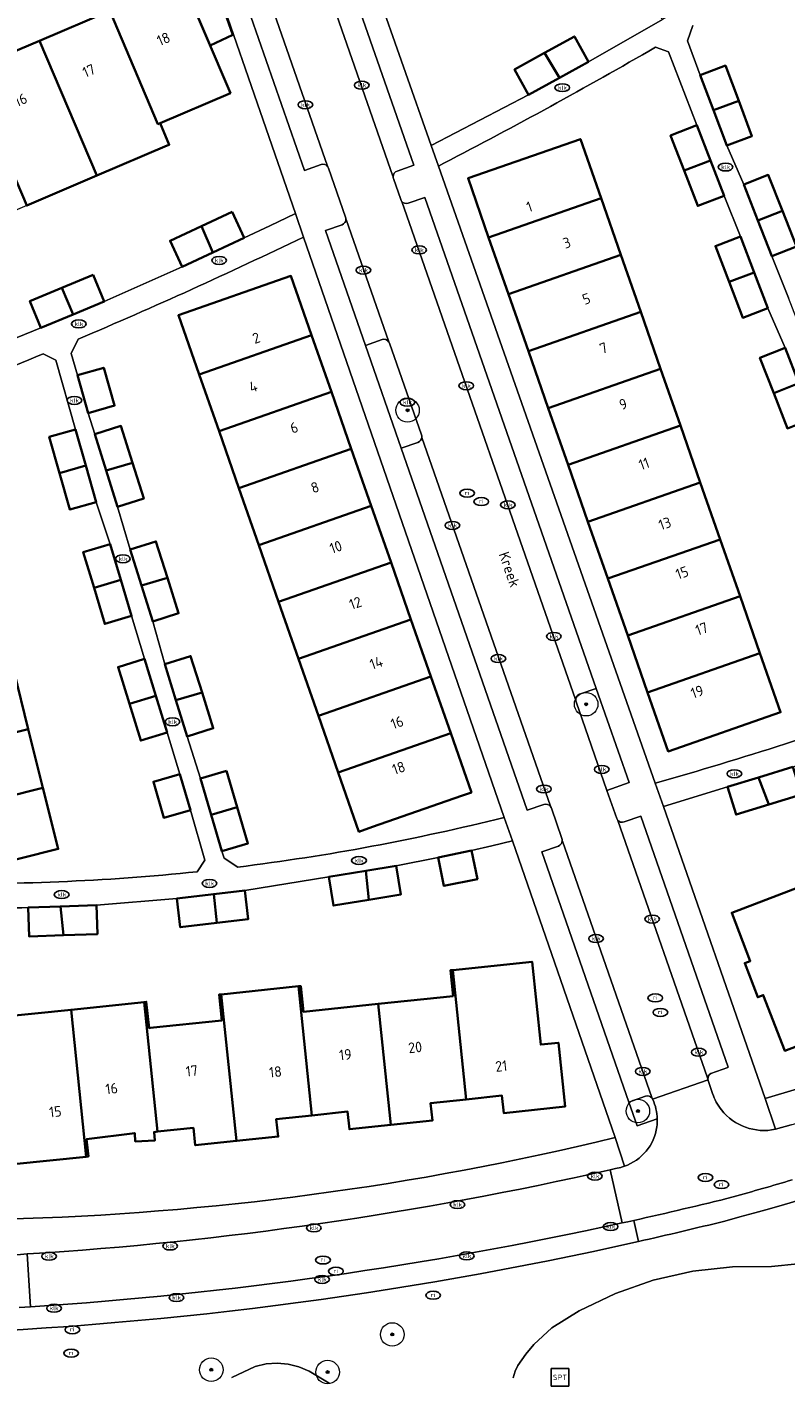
# Model space of a CAD drawing. Header units: metres. Extents: x 103671 to 105190, y 427150 to 429171.
# Tile 28 of 256: x 104052 to 104116, y 427226 to 427341. Entities that reach past the tile are written whole.
import ezdxf
from ezdxf.enums import TextEntityAlignment as Align

# ---------------------------------------------------------------- set-up
doc = ezdxf.new("R2010")
doc.units = ezdxf.units.M
for name, color, linetype, lineweight in [('B-WE-GR-BEPLANTING_CULTUUR_HEESTERS-GV', 253, 'Continuous', 18), ('B-WE-GR-BOOM-S', 253, 'Continuous', 25), ('B-WE-IE-MEUBILAIR-S', 253, 'Continuous', 25), ('B-WE-IE-MEUBILAIR_WEGMEUBILAIR-S', 253, 'Continuous', 25), ('B-WE-OG-BEBOUWING-GV', 253, 'Continuous', 35), ('B-WE-OG-BEBOUWING-T18', 7, 'Continuous', 18), ('B-WE-OG-TERREIN_BEGROEID-GV', 253, 'Continuous', 18), ('B-WE-OG-TERREIN_ERF-GV', 253, 'Continuous', 18), ('B-WE-OG-TOPOGRAFIE-T18', 7, 'Continuous', 18), ('B-WE-VH-OPENVERHARDING-GV', 253, 'Continuous', 18), ('B-WE-VH-OPENVERHARDING_BETONSTRAATSTEEN-GV', 253, 'Continuous', 18), ('B-WE-VH-OPENVERHARDING_TEGEL-GV', 253, 'Continuous', 18)]:
    doc.layers.add(name, color=color, linetype=linetype, lineweight=lineweight)
doc.styles.add('NLCS-ISO', font='NLCS-ISO.ttf')
doc.styles.add('NLCS-ISO-M500-T18', font='NLCS-ISO.ttf', dxfattribs={"height": 0.9})

# ---------------------------------------------------------------- blocks, each defined once
blk = doc.blocks.new('SIE-MEUBILAIR_PUT_KOLK-SO')
blk.add_ellipse((0, 0), major_axis=(1.25, 0), ratio=0.54)
at = {"style": 'NLCS-ISO'}
blk.add_text('klk', height=0.75, dxfattribs=at).set_placement((0.03, 0), align=Align.MIDDLE_CENTER)
blk = doc.blocks.new('SIE-MEUBILAIR_PUT_RIOOLPUT-SO')
blk.add_ellipse((0, 0), major_axis=(1.25, 0), ratio=0.54)
at = {"style": 'NLCS-ISO'}
blk.add_text('ri', height=0.75, dxfattribs=at).set_placement((-0.04, 0.07), align=Align.MIDDLE_CENTER)
blk = doc.blocks.new('SIE-WEG_SPEELTOESTEL-SO')
at = {"flags": 128}
blk.add_lwpolyline([(-3.75, -3.75), (3.75, -3.75), (3.75, 3.75), (-3.75, 3.75)], close=True, dxfattribs=at)
at = {"style": 'NLCS-ISO'}
blk.add_text('SPT', height=2.25, dxfattribs=at).set_placement((0, 0), align=Align.MIDDLE_CENTER)
blk = doc.blocks.new('SGR-BOOM_GBKN-SO')
at = {"linetype": 'ByBlock', "lineweight": 18}
h = blk.add_hatch(color=0, dxfattribs=at)
h.dxf.hatch_style = 1
edge = h.paths.add_edge_path()
edge.add_arc((0, 0), 0.25, 0, 360)
at = {"color": 0, "linetype": 'ByBlock', "lineweight": 18}
for radius in [2, 0.25]:
    blk.add_circle((0, 0), radius, dxfattribs=at)
at = {"color": 0, "linetype": 'ByBlock', "lineweight": 18, "style": 'NLCS-ISO'}
blk.add_attdef('SOORT', (2.5, 0), '', height=1.5, dxfattribs=at)

msp = doc.modelspace()

# ---------------------------------------------------------------- linework, layer by layer
at = {"layer": 'B-WE-GR-BEPLANTING_CULTUUR_HEESTERS-GV', "flags": 128}
for points in [[(104082.129, 427314.71), (104080.711, 427314.216), (104083.755, 427305.475), (104085.174, 427305.969)], [(104085.482, 427306.606), (104082.766, 427314.403)], [(104098.637, 427283.909), (104101.266, 427276.376), (104103.152, 427277.034), (104100.359, 427285.039)], [(104100.359, 427285.039), (104098.944, 427284.546)], [(104104.543, 427250.352), (104103.129, 427249.859), (104103.834, 427247.834), (104105.55, 427248.432)], [(104105.161, 427250.092), (104105.159, 427250.096), (104105.157, 427250.101)]]:
    msp.add_lwpolyline(points, dxfattribs=at)
at = {"layer": 'B-WE-GR-BEPLANTING_CULTUUR_HEESTERS-GV'}
for points in [[(104082.719, 427314.502, 0.3507219), (104082.129, 427314.71)], [(104082.766, 427314.403, 0.0529573), (104082.719, 427314.502)], [(104085.174, 427305.969, 0.3056637), (104085.509, 427306.419)], [(104085.509, 427306.419, 0.0913224), (104085.482, 427306.606)], [(104098.944, 427284.546, 0.3348529), (104098.61, 427284.046)], [(104098.61, 427284.046, 0.0646239), (104098.637, 427283.909)], [(104105.102, 427250.188, 0.320278), (104104.543, 427250.352)], [(104105.157, 427250.101, 0.0566359), (104105.102, 427250.188)], [(104105.55, 427248.432, 0.102735), (104105.161, 427250.092)]]:
    msp.add_lwpolyline(points, format="xyb", dxfattribs=at)
at = {"layer": 'B-WE-OG-BEBOUWING-GV', "flags": 128}
for points in [[(104063.239, 427333.121), (104069.228, 427335.673), (104065.122, 427345.307), (104058.96, 427342.682), (104063.064, 427333.047)], [(104065.556, 427344.311), (104067.503, 427339.738), (104069.433, 427340.638), (104067.801, 427345.32)], [(104057.871, 427328.659), (104063.848, 427331.207), (104064.023, 427331.281), (104063.239, 427333.121), (104063.064, 427333.047), (104058.96, 427342.682), (104052.982, 427340.136)], [(104095.968, 427339.106), (104097.219, 427336.987), (104099.69, 427338.349), (104098.503, 427340.503)], [(104052.982, 427340.136), (104047.004, 427337.59), (104051.893, 427326.111), (104057.871, 427328.659)], [(104095.968, 427339.106), (104093.402, 427337.693), (104094.589, 427335.538), (104097.219, 427336.987)], [(104109.212, 427337.211), (104110.34, 427334.215), (104112.479, 427335.021), (104111.351, 427338.017)], [(104112.479, 427335.021), (104110.34, 427334.215), (104111.468, 427331.22), (104113.607, 427332.025)], [(104108.917, 427332.944), (104106.681, 427332.082), (104107.837, 427329.084), (104110.073, 427329.947)], [(104100.763, 427326.746), (104099.007, 427331.771), (104089.446, 427328.431), (104091.202, 427323.405)], [(104110.073, 427329.947), (104107.837, 427329.084), (104108.993, 427326.086), (104111.229, 427326.949)], [(104112.915, 427327.895), (104114.114, 427324.856), (104116.195, 427325.677), (104114.996, 427328.716)], [(104102.453, 427321.909), (104100.763, 427326.746), (104091.202, 427323.405), (104092.892, 427318.568)], [(104069.369, 427325.574), (104066.763, 427324.364), (104067.721, 427322.115), (104070.397, 427323.357)], [(104116.195, 427325.677), (104114.114, 427324.856), (104115.312, 427321.816), (104117.394, 427322.637)], [(104066.763, 427324.364), (104064.096, 427323.126), (104065.125, 427320.91), (104067.721, 427322.115)], [(104112.621, 427323.471), (104110.501, 427322.661), (104111.665, 427319.613), (104113.785, 427320.423)], [(104092.892, 427318.568), (104094.583, 427313.731), (104104.143, 427317.072), (104102.453, 427321.909)], [(104057.547, 427320.213), (104054.876, 427319.108), (104055.84, 427316.844), (104058.488, 427317.94)], [(104066.568, 427311.752), (104076.132, 427315.095), (104074.375, 427320.122), (104064.811, 427316.779)], [(104113.785, 427320.423), (104111.665, 427319.613), (104112.828, 427316.565), (104114.948, 427317.374)], [(104054.876, 427319.108), (104052.168, 427317.987), (104053.109, 427315.714), (104055.84, 427316.844)], [(104096.273, 427308.894), (104105.833, 427312.235), (104104.143, 427317.072), (104094.583, 427313.731)], [(104076.132, 427315.095), (104066.568, 427311.752), (104068.26, 427306.914), (104077.824, 427310.257)], [(104116.428, 427314.004), (104114.284, 427313.168), (104115.456, 427310.164), (104117.6, 427311)], [(104056.207, 427311.68), (104057.131, 427308.457), (104059.374, 427309.099), (104058.45, 427312.323)], [(104105.833, 427312.235), (104096.273, 427308.894), (104097.963, 427304.057), (104107.523, 427307.398)], [(104117.6, 427311), (104115.456, 427310.164), (104116.628, 427307.159), (104118.772, 427307.995)], [(104068.26, 427306.914), (104069.951, 427302.076), (104079.515, 427305.419), (104077.824, 427310.257)], [(104056.057, 427307.071), (104053.812, 427306.431), (104054.693, 427303.34), (104056.931, 427304.004)], [(104057.684, 427306.667), (104058.655, 427303.577), (104060.889, 427304.239), (104059.907, 427307.365)], [(104109.214, 427302.561), (104107.523, 427307.398), (104097.963, 427304.057), (104099.653, 427299.22)], [(104079.515, 427305.419), (104069.951, 427302.076), (104071.642, 427297.238), (104081.206, 427300.581)], [(104056.931, 427304.004), (104054.693, 427303.34), (104055.573, 427300.249), (104057.819, 427300.888)], [(104060.889, 427304.239), (104058.655, 427303.577), (104059.626, 427300.486), (104061.848, 427301.184)], [(104110.904, 427297.724), (104109.214, 427302.561), (104099.653, 427299.22), (104101.343, 427294.383)], [(104082.898, 427295.743), (104081.206, 427300.581), (104071.642, 427297.238), (104073.334, 427292.399)], [(104059.004, 427297.326), (104056.713, 427296.643), (104057.624, 427293.588), (104059.915, 427294.268)], [(104060.696, 427296.851), (104061.661, 427293.796), (104063.866, 427294.45), (104062.889, 427297.543)], [(104101.343, 427294.383), (104103.034, 427289.546), (104112.594, 427292.887), (104110.904, 427297.724)], [(104082.898, 427295.743), (104073.334, 427292.399), (104075.025, 427287.561), (104084.589, 427290.905)], [(104063.866, 427294.45), (104061.661, 427293.796), (104062.626, 427290.741), (104064.818, 427291.434)], [(104059.915, 427294.268), (104057.624, 427293.588), (104058.534, 427290.533), (104060.825, 427291.216)], [(104103.034, 427289.546), (104104.724, 427284.709), (104114.284, 427288.05), (104112.594, 427292.887)], [(104076.716, 427282.723), (104086.28, 427286.067), (104084.589, 427290.905), (104075.025, 427287.561)], [(104061.906, 427287.553), (104059.676, 427286.865), (104060.641, 427283.738), (104062.879, 427284.402)], [(104063.639, 427287.101), (104064.598, 427284.035), (104066.815, 427284.692), (104065.846, 427287.792)], [(104104.724, 427284.709), (104106.48, 427279.683), (104116.04, 427283.024), (104114.284, 427288.05)], [(104050.789, 427286.561), (104040.973, 427284.109), (104042.217, 427279.122), (104052.033, 427281.574)], [(104078.408, 427277.885), (104087.972, 427281.229), (104086.28, 427286.067), (104076.716, 427282.723)], [(104062.879, 427284.402), (104060.641, 427283.738), (104061.606, 427280.611), (104063.836, 427281.299)], [(104066.815, 427284.692), (104064.598, 427284.035), (104065.556, 427280.968), (104067.764, 427281.658)], [(104043.461, 427274.135), (104053.277, 427276.586), (104052.033, 427281.574), (104042.217, 427279.122)], [(104087.972, 427281.229), (104078.408, 427277.885), (104080.165, 427272.858), (104081.33, 427273.265), (104088.883, 427275.906), (104089.729, 427276.202)], [(104117.098, 427278.368), (104114.172, 427277.472), (104115.052, 427275.169), (104117.818, 427276.016)], [(104064.92, 427277.765), (104062.676, 427277.11), (104063.577, 427274.026), (104065.821, 427274.681)], [(104068.889, 427278.048), (104066.677, 427277.392), (104067.594, 427274.301), (104069.806, 427274.957)], [(104114.172, 427277.472), (104111.532, 427276.664), (104112.252, 427274.312), (104115.052, 427275.169)], [(104043.461, 427274.135), (104044.756, 427268.942), (104054.573, 427271.39), (104053.277, 427276.586)], [(104069.806, 427274.957), (104067.594, 427274.301), (104068.51, 427271.21), (104070.722, 427271.866)], [(104089.749, 427271.247), (104086.907, 427270.664), (104087.401, 427268.253), (104090.244, 427268.835)], [(104080.757, 427269.53), (104077.598, 427269.007), (104078, 427266.58), (104081.011, 427267.078)], [(104083.34, 427269.957), (104080.757, 427269.53), (104081.011, 427267.078), (104083.742, 427267.53)], [(104122.204, 427256.419), (104117.691, 427268.182), (104111.89, 427265.965), (104113.461, 427261.855), (104112.99, 427261.681), (104114.099, 427258.785), (104114.575, 427258.967), (104116.392, 427254.223)], [(104067.809, 427267.548), (104064.668, 427267.175), (104064.958, 427264.732), (104068.063, 427265.1)], [(104070.447, 427267.862), (104067.809, 427267.548), (104068.063, 427265.1), (104070.738, 427265.418)], [(104054.765, 427266.506), (104052.011, 427266.408), (104052.099, 427263.95), (104055.02, 427264.054)], [(104057.826, 427266.615), (104054.765, 427266.506), (104055.02, 427264.054), (104057.914, 427264.157)], [(104089.288, 427250.094), (104092.33, 427250.415), (104092.487, 427248.923), (104097.713, 427249.474), (104097.134, 427254.912), (104095.642, 427254.753), (104094.893, 427261.794), (104088.146, 427261.094)], [(104088.18, 427258.875), (104081.809, 427258.212), (104082.877, 427247.923), (104086.422, 427248.29), (104086.263, 427249.775), (104089.288, 427250.094), (104088.146, 427261.094), (104087.952, 427261.073)], [(104063.03, 427247.348), (104066.079, 427247.667), (104066.233, 427246.192), (104069.747, 427246.557), (104068.453, 427259.025), (104068.264, 427259.005), (104068.495, 427256.807), (104062.413, 427256.168), (104062.309, 427256.157), (104062.074, 427258.392), (104061.885, 427258.372)], [(104069.747, 427246.557), (104073.293, 427246.927), (104073.134, 427248.421), (104076.157, 427248.735), (104075.017, 427259.714), (104068.453, 427259.025)], [(104076.157, 427248.735), (104079.201, 427249.05), (104079.356, 427247.558), (104082.877, 427247.923), (104081.809, 427258.212), (104075.441, 427257.548), (104075.213, 427259.735), (104075.017, 427259.714)], [(104055.676, 427257.722), (104049.473, 427257.073), (104049.931, 427252.697), (104049.424, 427252.644), (104049.746, 427249.56), (104050.253, 427249.613), (104050.781, 427244.571), (104056.965, 427245.218)], [(104056.965, 427245.218), (104057.146, 427245.237), (104056.996, 427246.718), (104061.091, 427247.23), (104061.13, 427246.511), (104062.807, 427246.602), (104062.727, 427247.317), (104063.03, 427247.348), (104061.885, 427258.372), (104055.676, 427257.722)]]:
    msp.add_lwpolyline(points, close=True, dxfattribs=at)
at = {"layer": 'B-WE-OG-TERREIN_BEGROEID-GV'}
for points in [[(104151.079, 427253.027, -0.029648), (104111.309, 427239.748)], [(104111.309, 427239.748, -0.0057404), (104103.952, 427238.002)], [(104103.952, 427238.002, -0.047307), (104041.781, 427230.058)]]:
    msp.add_lwpolyline(points, format="xyb", dxfattribs=at)
at = {"layer": 'B-WE-OG-TERREIN_BEGROEID-GV', "flags": 128}
for points in [[(104093.298, 427226.421), (104093.452, 427226.963), (104093.693, 427227.454), (104094.358, 427228.43), (104095.04, 427229.249), (104096.59, 427230.663), (104098.912, 427232.114), (104101.988, 427233.588), (104105.188, 427234.703), (104108.567, 427235.47), (104111.964, 427235.847), (104115.272, 427235.876), (104117.499, 427236.119)], [(104117.499, 427236.119), (104115.272, 427235.876), (104111.964, 427235.847), (104108.567, 427235.47), (104105.188, 427234.703), (104101.988, 427233.588), (104098.912, 427232.114), (104096.59, 427230.663), (104095.04, 427229.249), (104094.358, 427228.43), (104093.693, 427227.454), (104093.452, 427226.963), (104093.298, 427226.421)], [(104069.348, 427226.448), (104071.341, 427227.368), (104072.259, 427227.591), (104073.2, 427227.662), (104074.141, 427227.58), (104075.057, 427227.347), (104075.922, 427226.968), (104077.62, 427225.966)], [(104077.62, 427225.966), (104075.922, 427226.968), (104075.057, 427227.347), (104074.141, 427227.58), (104073.2, 427227.662), (104072.259, 427227.591), (104071.341, 427227.368), (104069.348, 427226.448)]]:
    msp.add_lwpolyline(points, dxfattribs=at)
at = {"layer": 'B-WE-OG-TERREIN_ERF-GV', "flags": 128}
for points in [[(104076.898, 427358.012), (104086.314, 427331.225), (104094.589, 427335.538), (104093.402, 427337.693), (104095.968, 427339.106), (104098.503, 427340.503), (104099.69, 427338.349), (104105.991, 427341.931), (104104.716, 427344.035), (104107.232, 427345.56), (104109.693, 427347.051), (104110.968, 427344.947), (104117.143, 427348.737), (104115.877, 427350.754), (104118.327, 427352.301), (104120.737, 427353.824), (104122.018, 427351.796), (104125.321, 427353.904), (104125.403, 427353.956), (104113.621, 427379.825)], [(104074.756, 427325.433), (104065.485, 427352.224)], [(104108.583, 427341.436), (104108.117, 427340.119), (104109.212, 427337.211), (104111.351, 427338.017), (104112.479, 427335.021), (104113.607, 427332.025), (104111.468, 427331.22), (104112.915, 427327.895), (104114.996, 427328.716), (104116.195, 427325.677), (104117.394, 427322.637), (104115.312, 427321.816), (104116.72, 427318.257)], [(104111.665, 427319.613), (104110.501, 427322.661), (104112.621, 427323.471), (104111.229, 427326.949), (104108.993, 427326.086), (104107.837, 427329.084), (104106.681, 427332.082), (104108.917, 427332.944), (104106.511, 427339.183), (104105.395, 427339.576)], [(104087.398, 427329.711), (104086.932, 427329.469), (104105.381, 427276.984)], [(104041.091, 427310.878), (104040.215, 427313.073), (104042.865, 427314.132), (104045.515, 427315.19), (104046.392, 427312.995), (104053.109, 427315.714), (104052.168, 427317.987), (104054.876, 427319.108), (104057.547, 427320.213), (104058.488, 427317.94), (104065.125, 427320.91), (104064.096, 427323.126), (104066.763, 427324.364), (104069.369, 427325.574), (104070.397, 427323.357), (104072.58, 427324.389), (104074.756, 427325.433)], [(104092.529, 427274.078), (104075.448, 427323.435)], [(104127.383, 427284.087), (104127.896, 427285.233), (104126.331, 427289.168), (104124.204, 427288.321), (104123.05, 427291.22), (104121.896, 427294.119), (104124.024, 427294.966), (104122.693, 427298.647), (104120.507, 427297.745), (104119.301, 427300.67), (104118.094, 427303.595), (104120.279, 427304.497), (104118.772, 427307.995), (104116.628, 427307.159), (104115.456, 427310.164), (104114.284, 427313.168), (104116.428, 427314.004), (104114.948, 427317.374), (104112.828, 427316.565), (104111.665, 427319.613)], [(104056.265, 427314.743), (104055.68, 427313.518), (104056.207, 427311.68), (104058.45, 427312.323), (104059.374, 427309.099), (104057.131, 427308.457), (104057.684, 427306.667), (104059.907, 427307.365), (104060.889, 427304.239), (104061.848, 427301.184), (104059.626, 427300.486), (104060.696, 427296.851), (104062.889, 427297.543), (104063.866, 427294.45), (104064.818, 427291.434), (104062.626, 427290.741), (104063.639, 427287.101), (104065.846, 427287.792), (104066.815, 427284.692), (104067.764, 427281.658), (104065.556, 427280.968), (104066.677, 427277.392), (104068.889, 427278.048), (104069.806, 427274.957), (104070.722, 427271.866), (104068.51, 427271.21), (104068.686, 427270.617), (104069.851, 427269.851)], [(104054.693, 427303.34), (104053.812, 427306.431), (104056.057, 427307.071), (104054.376, 427312.97), (104053.291, 427313.493)], [(104066.409, 427269.459), (104067.062, 427270.433), (104065.821, 427274.681), (104063.577, 427274.026), (104062.676, 427277.11), (104064.92, 427277.765), (104063.836, 427281.299), (104061.606, 427280.611), (104060.641, 427283.738), (104059.676, 427286.865), (104061.906, 427287.553), (104060.825, 427291.216), (104058.534, 427290.533), (104057.624, 427293.588), (104056.713, 427296.643), (104059.004, 427297.326), (104057.819, 427300.888), (104055.573, 427300.249), (104054.693, 427303.34)], [(104117.818, 427276.016), (104115.052, 427275.169), (104112.252, 427274.312), (104111.532, 427276.664), (104106.079, 427274.999), (104114.726, 427250.169), (104122.423, 427252.452)], [(104101.956, 427246.837), (104093.218, 427272.086), (104091.484, 427271.658), (104089.749, 427271.247), (104090.244, 427268.835), (104087.401, 427268.253), (104086.907, 427270.664), (104083.34, 427269.957)], [(104083.34, 427269.957), (104083.742, 427267.53), (104081.011, 427267.078), (104078, 427266.58), (104077.598, 427269.007), (104070.447, 427267.862), (104070.738, 427265.418), (104068.063, 427265.1), (104064.958, 427264.732), (104064.668, 427267.175), (104057.826, 427266.615), (104057.914, 427264.157), (104055.02, 427264.054), (104052.099, 427263.95), (104052.011, 427266.408)], [(104122.204, 427256.419), (104116.392, 427254.223), (104114.575, 427258.967), (104114.099, 427258.785), (104112.99, 427261.681), (104113.461, 427261.855), (104111.89, 427265.965), (104117.691, 427268.182)], [(104164.271, 427265.748), (104165.34, 427266.297), (104164.253, 427268.665), (104155.249, 427264.613), (104153.158, 427263.674), (104143.033, 427259.604), (104140.884, 427258.775), (104130.627, 427255.114), (104129.559, 427254.748), (104124.637, 427253.162), (104122.423, 427252.452), (104114.726, 427250.169), (104115.598, 427247.551), (104116.937, 427247.936), (104119.195, 427248.585)], [(104049.473, 427257.073), (104055.676, 427257.722), (104061.885, 427258.372), (104062.074, 427258.392), (104062.309, 427256.157), (104062.413, 427256.168), (104068.495, 427256.807), (104068.264, 427259.005), (104068.453, 427259.025), (104075.017, 427259.714), (104075.213, 427259.735), (104075.441, 427257.548), (104081.809, 427258.212), (104088.18, 427258.875), (104087.952, 427261.073), (104088.146, 427261.094), (104094.893, 427261.794), (104095.642, 427254.753), (104097.134, 427254.912), (104097.713, 427249.474), (104092.487, 427248.923), (104092.33, 427250.415), (104089.288, 427250.094), (104086.263, 427249.775), (104086.422, 427248.29), (104082.877, 427247.923), (104079.356, 427247.558), (104079.201, 427249.05), (104076.157, 427248.735), (104073.134, 427248.421), (104073.293, 427246.927), (104069.747, 427246.557), (104066.233, 427246.192), (104066.079, 427247.667), (104063.03, 427247.348), (104062.727, 427247.317), (104062.807, 427246.602), (104061.13, 427246.511), (104061.091, 427247.23), (104056.996, 427246.718), (104057.146, 427245.237), (104056.965, 427245.218), (104050.781, 427244.571)], [(104102.75, 427244.405), (104101.956, 427246.837)], [(104101.551, 427244.108), (104101.994, 427244.209), (104102.436, 427244.311)], [(104049.985, 427239.901), (104050.802, 427236.873), (104051.373, 427236.908), (104051.945, 427236.943)]]:
    msp.add_lwpolyline(points, dxfattribs=at)
at = {"layer": 'B-WE-OG-TERREIN_ERF-GV'}
for points in [[(104065.485, 427352.224, -0.0258507), (104026.094, 427335.255)], [(104105.395, 427339.576, -0.0112815), (104087.398, 427329.711)], [(104075.448, 427323.435, -0.0119741), (104056.265, 427314.743)], [(104053.291, 427313.493, -0.0120814), (104033.473, 427305.804)], [(104105.381, 427276.984, 0.0183975), (104127.383, 427284.087)], [(104069.851, 427269.851, 0.0307512), (104092.529, 427274.078)], [(104042.824, 427268.482, 0.031507), (104066.409, 427269.459)], [(104052.011, 427266.408, -0.0114323), (104043.353, 427266.371)], [(104101.956, 427246.837, -0.0528813), (104049.985, 427239.901)], [(104049.985, 427239.901, 0.0528813), (104101.956, 427246.837)], [(104051.945, 427236.943, 0.0401875), (104101.551, 427244.108)], [(104102.436, 427244.311, 0.0192866), (104102.75, 427244.405)]]:
    msp.add_lwpolyline(points, format="xyb", dxfattribs=at)
at = {"layer": 'B-WE-OG-TERREIN_ERF-GV', "flags": 128}
for points in [[(104047.004, 427337.59), (104052.982, 427340.136), (104058.96, 427342.682), (104065.122, 427345.307), (104069.228, 427335.673), (104063.239, 427333.121), (104064.023, 427331.281), (104063.848, 427331.207), (104057.871, 427328.659), (104051.893, 427326.111), (104045.915, 427323.563), (104039.938, 427321.015), (104033.776, 427318.389), (104028.885, 427329.872), (104035.047, 427332.497), (104041.026, 427335.043)], [(104065.556, 427344.311), (104067.801, 427345.32), (104069.433, 427340.638), (104067.503, 427339.738)], [(104109.214, 427302.561), (104110.904, 427297.724), (104112.594, 427292.887), (104114.284, 427288.05), (104116.04, 427283.024), (104106.48, 427279.683), (104104.724, 427284.709), (104103.034, 427289.546), (104101.343, 427294.383), (104099.653, 427299.22), (104097.963, 427304.057), (104096.273, 427308.894), (104094.583, 427313.731), (104092.892, 427318.568), (104091.202, 427323.405), (104089.446, 427328.431), (104099.007, 427331.771), (104100.763, 427326.746), (104102.453, 427321.909), (104104.143, 427317.072), (104105.833, 427312.235), (104107.523, 427307.398)], [(104068.26, 427306.914), (104066.568, 427311.752), (104064.811, 427316.779), (104074.375, 427320.122), (104076.132, 427315.095), (104077.824, 427310.257), (104079.515, 427305.419), (104081.206, 427300.581), (104082.898, 427295.743), (104084.589, 427290.905), (104086.28, 427286.067), (104087.972, 427281.229), (104089.729, 427276.202), (104088.883, 427275.906), (104081.33, 427273.265), (104080.165, 427272.858), (104078.408, 427277.885), (104076.716, 427282.723), (104075.025, 427287.561), (104073.334, 427292.399), (104071.642, 427297.238), (104069.951, 427302.076)], [(104050.789, 427286.561), (104052.033, 427281.574), (104053.277, 427276.586), (104054.573, 427271.39), (104044.756, 427268.942), (104043.461, 427274.135), (104042.217, 427279.122), (104040.973, 427284.109), (104039.73, 427289.096), (104038.486, 427294.084), (104037.242, 427299.071), (104035.95, 427304.251), (104045.766, 427306.699), (104047.057, 427301.522), (104048.301, 427296.535), (104049.545, 427291.548)]]:
    msp.add_lwpolyline(points, close=True, dxfattribs=at)
at = {"layer": 'B-WE-VH-OPENVERHARDING-GV'}
for points in [[(104111.309, 427239.748, 0.029648), (104151.079, 427253.027)], [(104117.022, 427243.246, -0.0031573), (104112.008, 427241.794)], [(104112.008, 427241.794, -0.0063891), (104103.547, 427239.798)], [(104102.569, 427239.582, -0.0375535), (104052.212, 427232.444)], [(104103.952, 427238.002, 0.0057404), (104111.309, 427239.748)], [(104041.781, 427230.058, 0.047307), (104103.952, 427238.002)]]:
    msp.add_lwpolyline(points, format="xyb", dxfattribs=at)
at = {"layer": 'B-WE-VH-OPENVERHARDING-GV', "flags": 128}
for points in [[(104103.952, 427238.002), (104103.547, 427239.798), (104103.058, 427239.69), (104102.569, 427239.582)], [(104103.547, 427239.798), (104103.952, 427238.002)], [(104052.212, 427232.444), (104051.732, 427232.413), (104051.252, 427232.382)]]:
    msp.add_lwpolyline(points, dxfattribs=at)
at = {"layer": 'B-WE-VH-OPENVERHARDING_BETONSTRAATSTEEN-GV'}
for points in [[(104026.978, 427337.561, 0.0232543), (104062.005, 427352.569)], [(104076.942, 427329.601, -0.3324306), (104077.513, 427329.42)], [(104077.513, 427329.42, -0.0721238), (104077.578, 427329.293)], [(104083.075, 427328.564, -0.3247466), (104083.41, 427329.044)], [(104083.103, 427328.407, -0.0773819), (104083.075, 427328.564)], [(104083.795, 427326.492, -0.0814725), (104083.726, 427326.623)], [(104084.362, 427326.315, -0.3312406), (104083.795, 427326.492)], [(104079.062, 427324.947, -0.3173416), (104078.727, 427324.478)], [(104079.034, 427325.114, -0.0844709), (104079.062, 427324.947)], [(104082.129, 427314.71, -0.3507219), (104082.719, 427314.502)], [(104082.719, 427314.502, -0.0529573), (104082.766, 427314.403)], [(104085.509, 427306.419, -0.3056637), (104085.174, 427305.969)], [(104085.482, 427306.606, -0.0913224), (104085.509, 427306.419)], [(104098.61, 427284.046, -0.3348529), (104098.944, 427284.546)], [(104098.637, 427283.909, -0.0646239), (104098.61, 427284.046)], [(104095.901, 427275.176, -0.3385924), (104096.477, 427274.988)], [(104096.477, 427274.988, -0.0637382), (104096.537, 427274.869)], [(104102.172, 427273.856, -0.0830745), (104102.098, 427273.993)], [(104102.735, 427273.686, -0.326199), (104102.172, 427273.856)], [(104097.468, 427272.098, -0.3108241), (104097.133, 427271.64)], [(104097.44, 427272.277, -0.0898103), (104097.468, 427272.098)], [(104109.862, 427251.812, -0.2853479), (104110.122, 427252.3)], [(104109.883, 427251.693, -0.047192), (104109.868, 427251.758)], [(104104.543, 427250.352, -0.320278), (104105.102, 427250.188)], [(104105.102, 427250.188, -0.0566359), (104105.157, 427250.101)], [(104105.161, 427250.092, -0.102735), (104105.55, 427248.432)], [(104111.01, 427249.2, -0.0870892), (104110.257, 427250.592)], [(104115.598, 427247.551, -0.2863266), (104111.01, 427249.2)], [(104105.513, 427247.765, -0.2827024), (104102.75, 427244.405)], [(104105.55, 427248.432, -0.0404385), (104105.513, 427247.765)], [(104101.551, 427244.108, -0.0401875), (104051.945, 427236.943)], [(104102.75, 427244.405, -0.0192866), (104102.436, 427244.311)], [(104112.008, 427241.794, 0.0031573), (104117.022, 427243.246)], [(104103.547, 427239.798, 0.0063891), (104112.008, 427241.794)], [(104052.212, 427232.444, 0.0375535), (104102.569, 427239.582)]]:
    msp.add_lwpolyline(points, format="xyb", dxfattribs=at)
at = {"layer": 'B-WE-VH-OPENVERHARDING_BETONSTRAATSTEEN-GV', "flags": 128}
for points in [[(104083.41, 427329.044), (104084.832, 427329.54), (104077.404, 427350.827)], [(104069.766, 427350.206), (104068.348, 427349.705), (104075.523, 427329.107), (104076.942, 427329.601)], [(104077.513, 427329.42), (104077.498, 427329.463), (104070.111, 427350.654), (104070.1, 427350.687)], [(104070.1, 427350.687), (104070.111, 427350.654), (104077.498, 427329.463), (104077.513, 427329.42)], [(104075.425, 427350.492), (104075.443, 427350.441), (104083.061, 427328.603), (104083.075, 427328.564)], [(104083.075, 427328.564), (104083.061, 427328.603), (104075.443, 427350.441), (104075.425, 427350.492)], [(104077.578, 427329.293), (104079.034, 427325.114)], [(104083.726, 427326.623), (104083.103, 427328.407)], [(104085.784, 427326.811), (104084.362, 427326.315)], [(104098.944, 427284.546), (104100.359, 427285.039), (104085.784, 427326.811)], [(104083.795, 427326.492), (104083.808, 427326.453), (104098.587, 427284.112), (104098.61, 427284.046)], [(104083.808, 427326.453), (104083.795, 427326.492)], [(104098.61, 427284.046), (104098.587, 427284.112), (104083.808, 427326.453)], [(104078.727, 427324.478), (104077.308, 427323.984), (104080.711, 427314.216), (104082.129, 427314.71)], [(104082.719, 427314.502), (104082.712, 427314.522), (104079.071, 427324.922), (104079.062, 427324.947)], [(104079.062, 427324.947), (104079.071, 427324.922), (104082.712, 427314.522), (104082.719, 427314.502)], [(104082.766, 427314.403), (104085.482, 427306.606)], [(104085.174, 427305.969), (104083.755, 427305.475), (104094.482, 427274.682), (104095.901, 427275.176)], [(104085.521, 427306.386), (104085.509, 427306.419)], [(104085.509, 427306.419), (104085.521, 427306.386), (104096.459, 427275.041), (104096.477, 427274.988)], [(104096.477, 427274.988), (104096.459, 427275.041), (104085.521, 427306.386)], [(104102.098, 427273.993), (104101.266, 427276.376), (104098.637, 427283.909)], [(104096.537, 427274.869), (104097.44, 427272.277)], [(104102.172, 427273.856), (104102.188, 427273.809), (104109.827, 427251.913), (104109.862, 427251.812)], [(104105.157, 427250.101), (104109.868, 427251.758), (104109.864, 427251.785), (104109.862, 427251.812), (104109.827, 427251.913), (104102.188, 427273.809), (104102.172, 427273.856)], [(104104.148, 427274.179), (104102.735, 427273.686)], [(104110.122, 427252.3), (104111.564, 427252.816), (104111.597, 427252.828), (104104.148, 427274.179)], [(104097.133, 427271.64), (104095.714, 427271.146), (104103.129, 427249.859), (104104.543, 427250.352)], [(104105.102, 427250.188), (104105.078, 427250.258), (104097.48, 427272.063), (104097.468, 427272.098)], [(104097.468, 427272.098), (104097.48, 427272.063), (104105.078, 427250.258), (104105.102, 427250.188)], [(104109.868, 427251.758), (104105.157, 427250.101), (104105.159, 427250.096), (104105.161, 427250.092)], [(104110.257, 427250.592), (104109.883, 427251.693)], [(104116.937, 427247.936), (104115.598, 427247.551)], [(104102.436, 427244.311), (104101.994, 427244.209), (104101.551, 427244.108), (104102.569, 427239.582), (104103.058, 427239.69), (104103.547, 427239.798)], [(104102.569, 427239.582), (104101.551, 427244.108)], [(104051.252, 427232.382), (104051.732, 427232.413), (104052.212, 427232.444), (104051.945, 427236.943), (104051.373, 427236.908), (104050.802, 427236.873)], [(104051.945, 427236.943), (104052.212, 427232.444)]]:
    msp.add_lwpolyline(points, dxfattribs=at)
at = {"layer": 'B-WE-VH-OPENVERHARDING_TEGEL-GV', "flags": 128}
for points in [[(104086.932, 427329.469), (104086.314, 427331.225), (104076.898, 427358.012), (104074.286, 427356.688)], [(104067.809, 427353.403), (104065.485, 427352.224), (104074.756, 427325.433), (104075.448, 427323.435), (104092.529, 427274.078), (104093.218, 427272.086), (104101.956, 427246.837), (104102.75, 427244.405)], [(104074.4, 427353.518), (104074.737, 427352.488), (104074.828, 427352.208), (104076.738, 427352.864), (104077.404, 427350.827), (104084.832, 427329.54), (104083.41, 427329.044)], [(104125.988, 427352.221), (104126.146, 427352.324), (104125.403, 427353.956), (104125.321, 427353.904), (104122.018, 427351.796), (104119.542, 427350.243), (104117.143, 427348.737), (104110.968, 427344.947), (104108.483, 427343.441), (104105.991, 427341.931), (104099.69, 427338.349), (104097.219, 427336.987), (104094.589, 427335.538), (104086.314, 427331.225), (104086.932, 427329.469), (104087.398, 427329.711)], [(104076.942, 427329.601), (104075.523, 427329.107), (104068.348, 427349.705), (104069.766, 427350.206)], [(104124.435, 427299.42), (104122.941, 427302.857), (104121.761, 427305.835), (104120.58, 427308.813), (104119.011, 427312.266), (104117.866, 427315.262), (104116.72, 427318.257), (104115.312, 427321.816), (104114.114, 427324.856), (104112.915, 427327.895), (104111.468, 427331.22), (104110.34, 427334.215), (104109.212, 427337.211), (104108.117, 427340.119), (104108.583, 427341.436)], [(104105.395, 427339.576), (104106.511, 427339.183), (104108.917, 427332.944), (104110.073, 427329.947), (104111.229, 427326.949), (104112.621, 427323.471), (104113.785, 427320.423), (104114.948, 427317.374), (104116.428, 427314.004), (104117.6, 427311), (104118.772, 427307.995), (104120.279, 427304.497), (104121.486, 427301.572), (104122.693, 427298.647), (104124.024, 427294.966), (104125.178, 427292.067), (104126.331, 427289.168), (104127.896, 427285.233), (104127.383, 427284.087)], [(104079.034, 427325.114), (104077.578, 427329.293)], [(104115.598, 427247.551), (104114.726, 427250.169), (104106.079, 427274.999), (104105.381, 427276.984), (104086.932, 427329.469)], [(104083.103, 427328.407), (104083.726, 427326.623)], [(104084.362, 427326.315), (104085.784, 427326.811), (104100.359, 427285.039), (104103.152, 427277.034), (104101.266, 427276.376), (104102.098, 427273.993)], [(104075.448, 427323.435), (104074.756, 427325.433), (104072.58, 427324.389), (104070.397, 427323.357), (104067.721, 427322.115), (104065.125, 427320.91), (104058.488, 427317.94), (104055.84, 427316.844), (104053.109, 427315.714), (104046.392, 427312.995), (104043.742, 427311.937), (104041.091, 427310.878)], [(104083.755, 427305.475), (104080.711, 427314.216), (104077.308, 427323.984), (104078.727, 427324.478)], [(104069.851, 427269.851), (104068.686, 427270.617), (104068.51, 427271.21), (104067.594, 427274.301), (104066.677, 427277.392), (104065.556, 427280.968), (104064.598, 427284.035), (104063.639, 427287.101), (104062.626, 427290.741), (104061.661, 427293.796), (104060.696, 427296.851), (104059.626, 427300.486), (104058.655, 427303.577), (104057.684, 427306.667), (104057.131, 427308.457), (104056.207, 427311.68), (104055.68, 427313.518), (104056.265, 427314.743)], [(104053.291, 427313.493), (104054.376, 427312.97), (104056.057, 427307.071), (104056.931, 427304.004), (104057.819, 427300.888), (104059.004, 427297.326), (104059.915, 427294.268), (104060.825, 427291.216), (104061.906, 427287.553), (104062.879, 427284.402), (104063.836, 427281.299), (104064.92, 427277.765), (104065.821, 427274.681)], [(104095.901, 427275.176), (104094.482, 427274.682), (104083.755, 427305.475)], [(104105.381, 427276.984), (104106.079, 427274.999), (104111.532, 427276.664), (104114.172, 427277.472), (104117.098, 427278.368), (104123.738, 427280.562), (104126.601, 427281.587), (104129.213, 427282.521), (104136.001, 427285.108), (104138.817, 427286.262), (104141.385, 427287.314), (104144.696, 427288.751), (104147.348, 427289.917), (104153.364, 427292.567), (104152.494, 427294.478)], [(104052.011, 427266.408), (104054.765, 427266.506), (104057.826, 427266.615), (104064.668, 427267.175), (104067.809, 427267.548), (104070.447, 427267.862), (104077.598, 427269.007), (104080.757, 427269.53), (104083.34, 427269.957), (104086.907, 427270.664), (104089.749, 427271.247), (104091.484, 427271.658), (104093.218, 427272.086), (104092.529, 427274.078)], [(104065.821, 427274.681), (104067.062, 427270.433), (104066.409, 427269.459)], [(104097.44, 427272.277), (104096.537, 427274.869)], [(104102.735, 427273.686), (104104.148, 427274.179), (104111.597, 427252.828), (104111.564, 427252.816), (104110.122, 427252.3)], [(104105.55, 427248.432), (104103.834, 427247.834), (104103.129, 427249.859), (104095.714, 427271.146), (104097.133, 427271.64)], [(104109.862, 427251.812), (104109.864, 427251.785), (104109.868, 427251.758)], [(104109.883, 427251.693), (104110.257, 427250.592)]]:
    msp.add_lwpolyline(points, dxfattribs=at)
at = {"layer": 'B-WE-VH-OPENVERHARDING_TEGEL-GV'}
for points in [[(104026.094, 427335.255, 0.0258507), (104065.485, 427352.224)], [(104062.005, 427352.569, -0.0232543), (104026.978, 427337.561)], [(104087.398, 427329.711, 0.0112815), (104105.395, 427339.576)], [(104077.513, 427329.42, 0.3324306), (104076.942, 427329.601)], [(104077.578, 427329.293, 0.0721238), (104077.513, 427329.42)], [(104083.41, 427329.044, 0.3247466), (104083.075, 427328.564)], [(104083.075, 427328.564, 0.0773819), (104083.103, 427328.407)], [(104083.726, 427326.623, 0.0814725), (104083.795, 427326.492)], [(104083.795, 427326.492, 0.3312406), (104084.362, 427326.315)], [(104078.727, 427324.478, 0.3173416), (104079.062, 427324.947)], [(104079.062, 427324.947, 0.0844709), (104079.034, 427325.114)], [(104056.265, 427314.743, 0.0119741), (104075.448, 427323.435)], [(104033.473, 427305.804, 0.0120814), (104053.291, 427313.493)], [(104127.383, 427284.087, -0.0183975), (104105.381, 427276.984)], [(104096.477, 427274.988, 0.3385924), (104095.901, 427275.176)], [(104096.537, 427274.869, 0.0637382), (104096.477, 427274.988)], [(104092.529, 427274.078, -0.0307512), (104069.851, 427269.851)], [(104102.098, 427273.993, 0.0830745), (104102.172, 427273.856)], [(104102.172, 427273.856, 0.326199), (104102.735, 427273.686)], [(104097.133, 427271.64, 0.3108241), (104097.468, 427272.098)], [(104097.468, 427272.098, 0.0898103), (104097.44, 427272.277)], [(104066.409, 427269.459, -0.031507), (104042.824, 427268.482)], [(104043.353, 427266.371, 0.0114323), (104052.011, 427266.408)], [(104110.122, 427252.3, 0.2853479), (104109.862, 427251.812)], [(104109.868, 427251.758, 0.047192), (104109.883, 427251.693)], [(104110.257, 427250.592, 0.0870892), (104111.01, 427249.2)], [(104111.01, 427249.2, 0.2863266), (104115.598, 427247.551)], [(104102.75, 427244.405, 0.2827024), (104105.513, 427247.765)], [(104105.513, 427247.765, 0.0404385), (104105.55, 427248.432)]]:
    msp.add_lwpolyline(points, format="xyb", dxfattribs=at)

# ---------------------------------------------------------------- block references
at = {"layer": 'B-WE-GR-BOOM-S', "xscale": 0.5, "yscale": 0.5, "zscale": 0.5}
for p in [(104084.3, 427308.7), (104099.5, 427283.7), (104103.9, 427249.1), (104083, 427230.1), (104067.6, 427227.1), (104077.5, 427226.9)]:
    msp.add_blockref('SGR-BOOM_GBKN-SO', p, dxfattribs=at)
at = {"layer": 'B-WE-IE-MEUBILAIR-S', "xscale": 0.5, "yscale": 0.5, "zscale": 0.5}
for name, p in [('SIE-MEUBILAIR_PUT_KOLK-SO', (104080.4, 427336.35)), ('SIE-MEUBILAIR_PUT_KOLK-SO', (104097.47, 427336.14)), ('SIE-MEUBILAIR_PUT_KOLK-SO', (104075.61, 427334.69)), ('SIE-MEUBILAIR_PUT_KOLK-SO', (104111.36, 427329.39)), ('SIE-MEUBILAIR_PUT_KOLK-SO', (104085.29, 427322.34)), ('SIE-MEUBILAIR_PUT_KOLK-SO', (104068.27, 427321.45)), ('SIE-MEUBILAIR_PUT_KOLK-SO', (104080.54, 427320.62)), ('SIE-MEUBILAIR_PUT_KOLK-SO', (104056.33, 427316.05)), ('SIE-MEUBILAIR_PUT_KOLK-SO', (104089.3, 427310.79)), ('SIE-MEUBILAIR_PUT_KOLK-SO', (104055.95, 427309.54)), ('SIE-MEUBILAIR_PUT_KOLK-SO', (104084.29, 427309.38)), ('SIE-MEUBILAIR_PUT_RIOOLPUT-SO', (104089.374, 427301.653)), ('SIE-MEUBILAIR_PUT_RIOOLPUT-SO', (104090.573, 427300.933)), ('SIE-MEUBILAIR_PUT_KOLK-SO', (104092.84, 427300.66)), ('SIE-MEUBILAIR_PUT_KOLK-SO', (104088.12, 427298.91)), ('SIE-MEUBILAIR_PUT_KOLK-SO', (104060.08, 427296.07)), ('SIE-MEUBILAIR_PUT_KOLK-SO', (104096.75, 427289.47)), ('SIE-MEUBILAIR_PUT_KOLK-SO', (104092.03, 427287.58)), ('SIE-MEUBILAIR_PUT_KOLK-SO', (104064.3, 427282.21)), ('SIE-MEUBILAIR_PUT_KOLK-SO', (104100.82, 427278.16)), ('SIE-MEUBILAIR_PUT_KOLK-SO', (104112.11, 427277.79)), ('SIE-MEUBILAIR_PUT_KOLK-SO', (104095.91, 427276.49)), ('SIE-MEUBILAIR_PUT_KOLK-SO', (104080.17, 427270.41)), ('SIE-MEUBILAIR_PUT_KOLK-SO', (104067.45, 427268.46)), ('SIE-MEUBILAIR_PUT_KOLK-SO', (104054.87, 427267.51)), ('SIE-MEUBILAIR_PUT_KOLK-SO', (104105.12, 427265.43)), ('SIE-MEUBILAIR_PUT_KOLK-SO', (104100.34, 427263.77)), ('SIE-MEUBILAIR_PUT_RIOOLPUT-SO', (104105.383, 427258.725)), ('SIE-MEUBILAIR_PUT_RIOOLPUT-SO', (104105.817, 427257.489)), ('SIE-MEUBILAIR_PUT_KOLK-SO', (104109.08, 427254.1)), ('SIE-MEUBILAIR_PUT_KOLK-SO', (104104.31, 427252.47)), ('SIE-MEUBILAIR_PUT_KOLK-SO', (104100.24, 427243.56)), ('SIE-MEUBILAIR_PUT_RIOOLPUT-SO', (104109.652, 427243.45)), ('SIE-MEUBILAIR_PUT_RIOOLPUT-SO', (104111.016, 427242.848)), ('SIE-MEUBILAIR_PUT_KOLK-SO', (104088.55, 427241.14)), ('SIE-MEUBILAIR_PUT_KOLK-SO', (104076.33, 427239.16)), ('SIE-MEUBILAIR_PUT_KOLK-SO', (104101.58, 427239.27)), ('SIE-MEUBILAIR_PUT_KOLK-SO', (104053.8, 427236.75)), ('SIE-MEUBILAIR_PUT_KOLK-SO', (104064.1, 427237.62)), ('SIE-MEUBILAIR_PUT_KOLK-SO', (104089.34, 427236.78)), ('SIE-MEUBILAIR_PUT_RIOOLPUT-SO', (104077.106, 427236.429)), ('SIE-MEUBILAIR_PUT_KOLK-SO', (104077.03, 427234.78)), ('SIE-MEUBILAIR_PUT_RIOOLPUT-SO', (104078.211, 427235.478)), ('SIE-MEUBILAIR_PUT_RIOOLPUT-SO', (104086.482, 427233.433)), ('SIE-MEUBILAIR_PUT_KOLK-SO', (104054.22, 427232.33)), ('SIE-MEUBILAIR_PUT_KOLK-SO', (104064.64, 427233.23)), ('SIE-MEUBILAIR_PUT_RIOOLPUT-SO', (104055.785, 427230.503)), ('SIE-MEUBILAIR_PUT_RIOOLPUT-SO', (104055.679, 427228.508))]:
    msp.add_blockref(name, p, dxfattribs=at)
at = {"layer": 'B-WE-IE-MEUBILAIR_WEGMEUBILAIR-S', "xscale": 0.2, "yscale": 0.2, "zscale": 0.2}
msp.add_blockref('SIE-WEG_SPEELTOESTEL-SO', (104097.272, 427226.452), dxfattribs=at)

# ---------------------------------------------------------------- texts
at = {"layer": 'B-WE-OG-BEBOUWING-T18', "style": 'NLCS-ISO-M500-T18'}
for s, rotation, p in [('18', 23.1, (104063.537, 427340.284)), ('17', 23.1, (104057.18, 427337.576)), ('16', 23.1, (104051.381, 427335.106)), ('1', 19.3, (104094.665, 427326.017)), ('3', 19.3, (104097.853, 427322.949)), ('5', 19.3, (104099.518, 427318.181)), ('2', 19.3, (104071.422, 427314.853)), ('7', 19.3, (104100.981, 427313.994)), ('4', 19.3, (104071.17, 427310.71)), ('9', 19.3, (104102.647, 427309.226)), ('6', 19.3, (104074.646, 427307.226)), ('11', 19.3, (104104.422, 427304.148)), ('8', 19.3, (104076.421, 427302.147)), ('13', 19.3, (104106.197, 427299.069)), ('10', 19.3, (104078.197, 427297.069)), ('15', 19.3, (104107.66, 427294.881)), ('12', 19.3, (104079.863, 427292.302)), ('17', 19.3, (104109.326, 427290.114)), ('14', 19.3, (104081.639, 427287.223)), ('19', 19.3, (104108.943, 427284.761)), ('16', 19.3, (104083.414, 427282.145)), ('18', 19.3, (104083.548, 427278.278)), ('19', 6, (104079.011, 427253.899)), ('20', 5.9, (104084.946, 427254.517)), ('17', 6, (104065.946, 427252.517)), ('21', 6, (104092.276, 427252.923)), ('18', 5.9, (104073.059, 427252.435)), ('16', 7.1, (104059.123, 427251.015)), ('15', 6, (104054.334, 427249.05))]:
    msp.add_text(s, height=0.9, rotation=rotation, dxfattribs=at).set_placement(p, align=Align.MIDDLE)
at = {"layer": 'B-WE-OG-TOPOGRAFIE-T18', "style": 'NLCS-ISO-M500-T18'}
msp.add_text('Kreek', height=0.9, rotation=289.3, dxfattribs=at).set_placement((104092.978, 427295.163), align=Align.MIDDLE)

doc.saveas('drawing.dxf')
